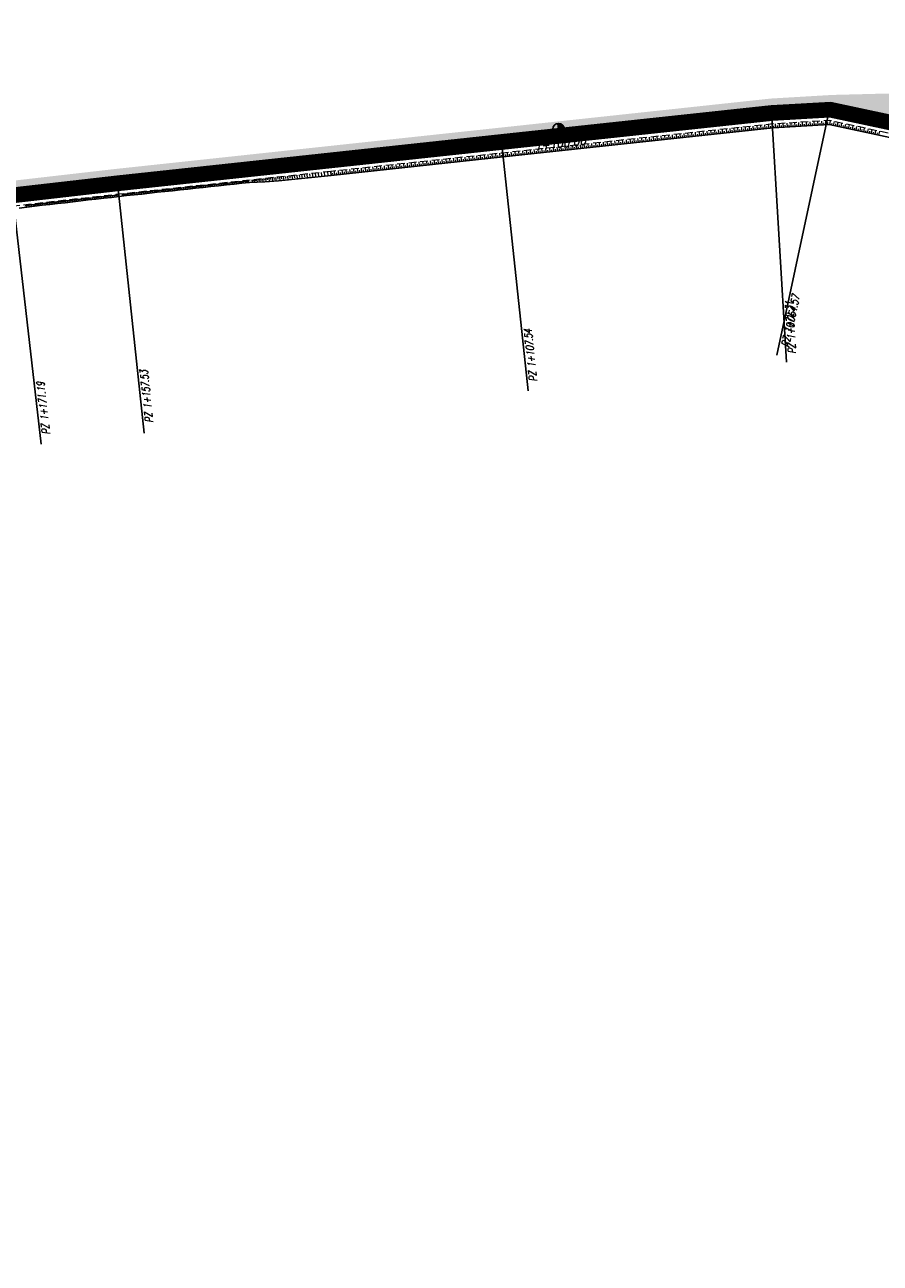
# Model space of a CAD drawing. Header units: metres. Extents: x 8431043 to 8456388, y 5766167 to 5771876.
# Tile 9 of 13: x 8433474 to 8433584, y 5770518 to 5770678. Entities that reach past the tile are written whole.
import ezdxf

# ---------------------------------------------------------------- set-up
doc = ezdxf.new("R2010")
doc.units = ezdxf.units.M
for name, pattern in [('4011', [6, 4, -2]), ('ACAD_ISO03W100', [30, 12, -18]), ('ACAD_ISO10W100', [18, 12, -3, 0, -3]), ('CIĄGŁA', [0])]:
    doc.linetypes.add(name, pattern=pattern)
for name, color, linetype, lineweight in [('brud', 255, 'CIĄGŁA', 30), ('kreskowanie skarp', 250, 'Continuous', 15), ('WYMIARY', 253, 'Continuous', 13), ('Zalacznik_3_Rowy DW837|Zalacznik_3_Rowy DW837|zdi pobocze', 250, '4011', 18), ('zdi_obrzeze chodnikowe 8x30', 6, 'Continuous', 30)]:
    doc.layers.add(name, color=color, linetype=linetype, lineweight=lineweight)
for name, color, linetype in [('C-DROGI-SYTUACJA', 7, 'Continuous'), ('C-DROGI-SYTUACJA-ETYKIETY', 1, 'Continuous'), ('DRO_Podzespół', 7, 'Continuous'), ('S-5_opis_hektometr', 20, 'Continuous'), ('S-5_opis_pkt_geometrycznych', 20, 'Continuous')]:
    doc.layers.add(name, color=color, linetype=linetype)
doc.layers.add('hatch zdi chodniki', color=7, linetype='Continuous', lineweight=0, true_color=0x8345ba)
doc.styles.add('! rom po 1.8mm', font='romans.shx', dxfattribs={"width": 0.75, "oblique": 15})
doc.styles.add('! romans poch 1.8 mm szer 1', font='romans.shx', dxfattribs={"oblique": 15, "height": 1.8})
doc.styles.add('ISOCP', font='geniso.shx')
doc.styles.add('własny_500', font='isocp.shx', dxfattribs={"width": 0.9, "height": 1.2})
doc.dimstyles.new('kopia własny 500', dxfattribs={"dimtxt": 1.2, "dimasz": 0.8, "dimexe": 0.1795, "dimexo": 0.0625, "dimgap": 0.09, "dimtad": 3, "dimdec": 1, "dimzin": 0, "dimdsep": 46, "dimtxsty": 'własny_500', "dimblk": 'ARCHTICK', "dimcen": 0.09, "dimaunit": 2, "dimadec": 4, "dimazin": 0, "dimtfac": 1, "dimtdec": 1, "dimtofl": 0, "dimtmove": 2, "dimatfit": 3, "dimldrblk": 'ARCHTICK', "dimfxl": 1, "dimtolj": 1, "dimtzin": 0, "dimarcsym": 0})

# ---------------------------------------------------------------- blocks, each defined once
blk = doc.blocks.new('_ARCHTICK')
at = {"color": 0, "linetype": 'ByBlock', "const_width": 0.15}
blk.add_lwpolyline([(-0.5, -0.5), (0.5, 0.5)], dxfattribs=at)
blk = doc.blocks.new('*D63')
at = {"layer": 'Defpoints', "color": 0, "transparency": 16777216}
for p in [(8434749.83, 5771876.32), (8434750.94, 5771875.58), (8432377.71, 5768319.94)]:
    blk.add_point(p, dxfattribs=at)
at = {"layer": 'WYMIARY', "color": 0, "lineweight": -2, "transparency": 16777216}
blk.add_line((8432378.82, 5768319.2), (8434750.94, 5771875.58), dxfattribs=at)
at = {"layer": 'WYMIARY', "color": 0, "lineweight": -2, "transparency": 16777216, "xscale": 0.75, "yscale": 0.75, "zscale": 0.75}
for p, rotation in [((8434750.94, 5771875.58), 56.29653123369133), ((8432378.82, 5768319.2), 236.2965312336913)]:
    blk.add_blockref('_ARCHTICK', p, dxfattribs=dict(at, rotation=rotation))
at = {"layer": 'WYMIARY', "color": 0, "transparency": 16777216, "insert": (8433564.29, 5770097.78), "char_height": 1.25, "attachment_point": 5, "rotation": 56.2965, "style": 'ISOCP'}
blk.add_mtext('\\A1;4274.9', dxfattribs=at)
blk = doc.blocks.new('*U65')
at = {"layer": 'C-DROGI-SYTUACJA', "color": 1, "linetype": 'ACAD_ISO10W100', "lineweight": 13, "ltscale": 0.3}
for p, q in [((8433570.15, 5770667.93), (8433535.13, 5770664.17)), ((8433577.87, 5770668.39), (8433570.15, 5770667.93)), ((8433592.62, 5770665.23), (8433577.87, 5770668.39)), ((8433535.13, 5770664.17), (8433485.42, 5770658.83)), ((8433485.42, 5770658.83), (8433471.84, 5770657.27))]:
    blk.add_line(p, q, dxfattribs=at)
at = {"layer": 'C-DROGI-SYTUACJA', "color": 253, "linetype": 'ACAD_ISO03W100', "lineweight": 13, "ltscale": 0.1}
for p, q in [((8433570.15, 5770667.93), (8433570.15, 5770667.93)), ((8433570.15, 5770667.93), (8433570.15, 5770667.93)), ((8433577.87, 5770668.39), (8433577.87, 5770668.39)), ((8433577.87, 5770668.39), (8433577.87, 5770668.39)), ((8433535.13, 5770664.17), (8433535.13, 5770664.17)), ((8433535.13, 5770664.17), (8433535.13, 5770664.17)), ((8433485.42, 5770658.83), (8433485.42, 5770658.83)), ((8433485.42, 5770658.83), (8433485.42, 5770658.83))]:
    blk.add_line(p, q, dxfattribs=at)
blk = doc.blocks.new('symbol hektometru sytuacja')
at = {"layer": 'S-5_opis_hektometr'}
blk.add_hatch(color=1, dxfattribs=at).paths.add_polyline_path([(0, 0.5, 0.414214), (-0.5, 0, 0.414214), (0, -0.5)])
at = {"layer": 'S-5_opis_hektometr', "color": 1}
blk.add_lwpolyline([(0, -0.5), (0, 0.5)], dxfattribs=at)
blk.add_circle((0, 0), 0.5, dxfattribs=at)
blk = doc.blocks.new('*U66')
at = {"layer": 'S-5_opis_hektometr', "color": 1, "linetype": 'Continuous', "lineweight": -3, "xscale": 1.5, "yscale": 1.5, "zscale": 1.5, "rotation": 186.1391673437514}
blk.add_blockref('symbol hektometru sytuacja', (8433542.62, 5770664.97), dxfattribs=at)
at = {"layer": 'S-5_opis_hektometr', "color": 7, "linetype": 'Continuous', "lineweight": -3, "insert": (8433542.77, 5770663.6), "char_height": 1, "attachment_point": 2, "rotation": 6.1392, "style": '! romans poch 1.8 mm szer 1'}
blk.add_mtext('1+100.00', dxfattribs=at)
blk = doc.blocks.new('seee')
at = {"layer": 'S-5_opis_pkt_geometrycznych', "color": 20, "linetype": 'Continuous', "lineweight": -3}
for p, q in [((8433572.11, 5770634.78), (8433570.15, 5770667.93)), ((8433570.88, 5770635.7), (8433577.87, 5770668.39)), ((8433538.69, 5770631.07), (8433535.13, 5770664.17)), ((8433488.99, 5770625.62), (8433485.42, 5770658.83)), ((8433475.64, 5770624.17), (8433471.84, 5770657.27))]:
    blk.add_line(p, q, dxfattribs=at)
at = {"layer": 'C-DROGI-SYTUACJA', "color": 7, "linetype": 'Continuous', "lineweight": -3}
blk.add_blockref('*U65', (0, 0), dxfattribs=at)
at = {"layer": 'C-DROGI-SYTUACJA-ETYKIETY', "color": 4, "linetype": 'Continuous', "lineweight": 35}
blk.add_blockref('*U66', (0, 0), dxfattribs=at)
at = {"layer": 'S-5_opis_pkt_geometrycznych', "color": 20, "linetype": 'Continuous', "lineweight": -3, "char_height": 1, "attachment_point": 3, "style": '! rom po 1.8mm'}
for s, insert, rotation in [('{\\C256;PZ 1+064.57}', (8433572.88, 5770643.57), 77.9196), ('{\\C256;PZ 1+072.31}', (8433571.96, 5770642.68), 93.3834), ('{\\C256;PZ 1+107.54}', (8433538.14, 5770639.03), 96.1392), ('{\\C256;PZ 1+157.53}', (8433488.43, 5770633.69), 96.1314), ('{\\C256;PZ 1+171.19}', (8433475.04, 5770632.16), 96.5436)]:
    blk.add_mtext(s, dxfattribs=dict(at, insert=insert, rotation=rotation))

msp = doc.modelspace()

# ---------------------------------------------------------------- hatches: boundary and pattern name
at = {"layer": 'hatch zdi chodniki', "lineweight": 13, "transparency": 33554687}
h = msp.add_hatch(dxfattribs=at)
h.set_pattern_fill('DOTS', color=3, scale=0.13, style=0)
h.paths.add_polyline_path([(8434399.78, 5770199.5), (8434397.54, 5770199.45), (8434404.65, 5770196.08), (8434410.2, 5770192.8), (8434410.68, 5770193.67), (8434405.12, 5770196.96)])
h.paths.add_polyline_path([(8434361, 5770214.91), (8434358.79, 5770214.58), (8434372.97, 5770209.94), (8434379.65, 5770207.38), (8434392.53, 5770201.83), (8434391.1, 5770203.54), (8434380.03, 5770208.31), (8434373.3, 5770210.88)])
h.paths.add_polyline_path([(8434291.48, 5770237.59), (8434289.27, 5770237.22), (8434294.22, 5770235.71), (8434304.06, 5770232.5), (8434352.97, 5770216.48), (8434351.39, 5770218.06), (8434304.37, 5770233.45), (8434294.52, 5770236.66)])
h.paths.add_polyline_path([(8434266.02, 5770244.73), (8434265.64, 5770244.68), (8434266.01, 5770244.55)])
h.paths.add_polyline_path([(8434267.85, 5770245.01), (8434266.02, 5770244.73), (8434266.01, 5770244.55), (8434270.42, 5770243.13), (8434280.9, 5770239.78), (8434284.09, 5770238.8), (8434282.47, 5770240.34), (8434281.2, 5770240.73), (8434270.73, 5770244.08)])
h.paths.add_polyline_path([(8434149.08, 5770283.34), (8434146.91, 5770283.09), (8434157.39, 5770279.14), (8434183.65, 5770271.15), (8434226.18, 5770257.47), (8434259.24, 5770246.75), (8434257.64, 5770248.32), (8434226.48, 5770258.42), (8434183.95, 5770272.11), (8434157.71, 5770280.09)])
h.paths.add_polyline_path([(8434094.66, 5770300.27), (8434093.12, 5770301.89), (8434084.6, 5770304.97), (8434081.22, 5770305.98), (8434077.41, 5770307.55), (8434076.94, 5770306.66), (8434080.89, 5770305.04), (8434084.29, 5770304.02)])
h.paths.add_polyline_path([(8434101.58, 5770298.83), (8434099.36, 5770298.57), (8434102.58, 5770297.4), (8434143.62, 5770284.32), (8434142.03, 5770285.88), (8434102.9, 5770298.35)])
h.paths.add_polyline_path([(8434011.44, 5770340.53), (8434009.25, 5770340.65), (8434010.91, 5770339.68), (8434013.39, 5770338.37), (8434047.86, 5770319.65), (8434066.48, 5770310.95), (8434076.94, 5770306.66), (8434077.41, 5770307.55), (8434066.88, 5770311.87), (8434048.31, 5770320.54), (8434013.86, 5770339.25)])
h.paths.add_polyline_path([(8433944.32, 5770376.59), (8433943.2, 5770376.62), (8433960.09, 5770367.69), (8433982.78, 5770355.08), (8434001.01, 5770345.46), (8434003.2, 5770344.18), (8434001.72, 5770345.65), (8433983.02, 5770355.52), (8433960.33, 5770368.13)])
h.paths.add_polyline_path([(8433914.68, 5770392.39), (8433913.21, 5770393.85), (8433905.53, 5770398.42), (8433905.33, 5770397.96)])
h.paths.add_polyline_path([(8433921.02, 5770389.2), (8433919.05, 5770389.79), (8433925.15, 5770386.16), (8433938.99, 5770378.84), (8433938.34, 5770379.75), (8433925.39, 5770386.6)])
h.paths.add_polyline_path([(8433893.01, 5770405.51), (8433891.89, 5770405.57), (8433905.23, 5770398.02), (8433905.33, 5770397.96), (8433905.53, 5770398.42), (8433905.48, 5770398.45)])
h.paths.add_polyline_path([(8433748.79, 5770512.12), (8433746.76, 5770513.05), (8433749.96, 5770509.07), (8433750.8, 5770508.22), (8433762.89, 5770493.32), (8433772.31, 5770482.02), (8433776.22, 5770478.9), (8433763.66, 5770493.96), (8433751.55, 5770508.89), (8433750.71, 5770509.74)])
h.paths.add_polyline_path([(8433727.51, 5770538.5), (8433725.47, 5770539.43), (8433743.03, 5770517.67), (8433742.56, 5770519.85)])
h.paths.add_polyline_path([(8433804.67, 5770453.72), (8433807.36, 5770451.33), (8433816.9, 5770444.97), (8433867.59, 5770417.65), (8433884.72, 5770409.27), (8433884.04, 5770410.16), (8433867.82, 5770418.09), (8433817.16, 5770445.4)])
h.paths.add_polyline_path([(8433643.11, 5770640.98), (8433643.7, 5770641.84), (8433641.4, 5770644.56), (8433638.24, 5770647.86), (8433633.92, 5770651.89), (8433628.93, 5770655.99), (8433625.45, 5770658.54), (8433620.64, 5770661.61), (8433615.52, 5770664.21), (8433611.16, 5770665.93), (8433605.98, 5770667.46), (8433600.42, 5770668.54), (8433595.22, 5770669.19), (8433591.69, 5770669.45), (8433588.3, 5770669.58), (8433585.73, 5770669.59), (8433584.66, 5770669.57), (8433578.02, 5770669.4), (8433570.07, 5770668.93), (8433535.02, 5770665.16), (8433485.31, 5770659.82), (8433471.71, 5770658.26), (8433462.94, 5770656.9), (8433452.67, 5770654.68), (8433445.44, 5770652.68), (8433437.08, 5770649.89), (8433430.89, 5770647.48), (8433422.58, 5770643.75), (8433415.28, 5770639.99), (8433407.52, 5770635.43), (8433399.86, 5770630.32), (8433394.21, 5770626.11), (8433389.06, 5770621.91), (8433384.92, 5770618.26), (8433379.84, 5770613.41), (8433375.1, 5770608.47), (8433369.83, 5770602.43), (8433366.47, 5770598.28), (8433360.39, 5770590.39), (8433330.15, 5770550.58), (8433325.4, 5770544.43), (8433322.62, 5770541.08), (8433319.22, 5770537.42), (8433315.34, 5770533.91), (8433311.49, 5770531.11), (8433308.5, 5770529.35), (8433305.18, 5770527.75), (8433300.92, 5770526.19), (8433296.07, 5770525.01), (8433292.33, 5770524.5), (8433289.92, 5770524.35), (8433287.56, 5770524.33), (8433283.49, 5770524.61), (8433278.75, 5770525.44), (8433274.38, 5770526.72), (8433271.03, 5770528.06), (8433267.26, 5770529.98), (8433263.73, 5770532.25), (8433259.5, 5770535.71), (8433256.42, 5770538.88), (8433255.37, 5770540.22), (8433254.83, 5770539.29), (8433255.67, 5770538.22), (8433258.82, 5770534.97), (8433263.14, 5770531.44), (8433266.76, 5770529.11), (8433270.62, 5770527.15), (8433274.05, 5770525.77), (8433278.52, 5770524.46), (8433283.37, 5770523.62), (8433287.53, 5770523.33), (8433289.96, 5770523.35), (8433292.43, 5770523.5), (8433296.26, 5770524.03), (8433301.21, 5770525.23), (8433305.57, 5770526.83), (8433308.97, 5770528.47), (8433312.04, 5770530.27), (8433315.97, 5770533.13), (8433319.92, 5770536.71), (8433323.37, 5770540.42), (8433326.18, 5770543.8), (8433330.94, 5770549.97), (8433361.18, 5770589.78), (8433367.25, 5770597.66), (8433370.6, 5770601.79), (8433375.84, 5770607.79), (8433380.55, 5770612.7), (8433385.6, 5770617.52), (8433389.71, 5770621.15), (8433394.83, 5770625.32), (8433400.44, 5770629.5), (8433408.05, 5770634.58), (8433415.76, 5770639.11), (8433423.01, 5770642.85), (8433431.28, 5770646.56), (8433437.42, 5770648.95), (8433445.73, 5770651.72), (8433452.91, 5770653.71), (8433463.12, 5770655.92), (8433471.84, 5770657.27), (8433485.42, 5770658.83), (8433535.13, 5770664.17), (8433570.15, 5770667.93), (8433577.87, 5770668.39), (8433592.62, 5770665.23), (8433598.34, 5770664.54), (8433606.41, 5770662.75), (8433611.11, 5770661.08), (8433616.22, 5770658.71), (8433620.65, 5770656.17), (8433628.14, 5770651.18), (8433630.68, 5770649.39), (8433643.11, 5770640.99)])
at = {"layer": 'hatch zdi chodniki', "lineweight": 5}
h = msp.add_hatch(dxfattribs=at)
h.set_pattern_fill('ANSI31', color=256, scale=0.05, angle=45, style=0)
h.paths.add_polyline_path([(8433642.06, 5770639.44), (8433643.11, 5770640.99), (8433630.68, 5770649.39), (8433628.14, 5770651.18), (8433620.65, 5770656.17), (8433616.22, 5770658.71), (8433611.11, 5770661.08), (8433606.41, 5770662.75), (8433598.34, 5770664.54), (8433592.62, 5770665.23), (8433577.87, 5770668.39), (8433570.15, 5770667.93), (8433535.13, 5770664.17), (8433525.4, 5770663.12), (8433525.63, 5770661.34), (8433535.32, 5770662.38), (8433570.3, 5770666.14), (8433577.74, 5770666.58), (8433592.32, 5770663.46), (8433598.03, 5770662.76), (8433605.91, 5770661.02), (8433610.43, 5770659.41), (8433615.39, 5770657.1), (8433619.7, 5770654.64), (8433627.12, 5770649.69), (8433629.67, 5770647.9), (8433641.89, 5770639.64)])
h = msp.add_hatch(dxfattribs=at)
h.set_pattern_fill('ANSI31', color=256, scale=0.05, angle=45, style=0)
h.paths.add_polyline_path([(8433463.45, 5770654.15), (8433472.08, 5770655.48), (8433485.62, 5770657.04), (8433525.63, 5770661.34), (8433525.4, 5770663.12), (8433485.42, 5770658.83), (8433471.84, 5770657.27), (8433463.12, 5770655.92), (8433452.91, 5770653.71), (8433445.73, 5770651.72), (8433437.42, 5770648.95), (8433431.28, 5770646.56), (8433423.01, 5770642.85), (8433415.76, 5770639.11), (8433408.05, 5770634.58), (8433400.44, 5770629.5), (8433394.83, 5770625.32), (8433394.44, 5770625.01), (8433395.77, 5770623.77), (8433395.93, 5770623.9), (8433401.47, 5770628.03), (8433409.01, 5770633.06), (8433416.63, 5770637.54), (8433423.8, 5770641.23), (8433431.97, 5770644.9), (8433438.03, 5770647.26), (8433446.26, 5770650), (8433453.34, 5770651.96)])

# ---------------------------------------------------------------- linework, layer by layer
at = {"layer": 'DRO_Podzespół'}
for points in [[(8433641.27, 5770638.28), (8433639.43, 5770639.83), (8433626.56, 5770648.87), (8433619.17, 5770653.79), (8433614.93, 5770656.22), (8433610.05, 5770658.48), (8433605.64, 5770660.05), (8433597.86, 5770661.77), (8433592.16, 5770662.47), (8433577.66, 5770665.57), (8433570.39, 5770665.14), (8433535.43, 5770661.38), (8433513.18, 5770658.99)], [(8433513.18, 5770658.99), (8433506.36, 5770658.26), (8433504.6, 5770658.17), (8433503.6, 5770658.12), (8433502.6, 5770658.06), (8433501.61, 5770657.96), (8433500.61, 5770657.85), (8433499.62, 5770657.75), (8433498.62, 5770657.64), (8433497.63, 5770657.53), (8433496.63, 5770657.43), (8433495.64, 5770657.32), (8433494.65, 5770657.21), (8433493.65, 5770657.11), (8433492.66, 5770657), (8433491.66, 5770656.89), (8433490.67, 5770656.79), (8433489.67, 5770656.68), (8433488.68, 5770656.57), (8433487.69, 5770656.47), (8433486.69, 5770656.36), (8433486.03, 5770656.29), (8433485.71, 5770656.25), (8433485.7, 5770656.25), (8433485.7, 5770656.25), (8433485.69, 5770656.25), (8433484.73, 5770656.14), (8433483.74, 5770656.03), (8433482.74, 5770655.91), (8433481.75, 5770655.8), (8433480.76, 5770655.68), (8433479.76, 5770655.57), (8433478.77, 5770655.45), (8433477.78, 5770655.34), (8433476.78, 5770655.22), (8433475.79, 5770655.11), (8433474.8, 5770654.99), (8433473.8, 5770654.88), (8433472.81, 5770654.76)]]:
    msp.add_lwpolyline(points, dxfattribs=at)
at = {"layer": 'kreskowanie skarp'}
for p, q in [((8433571.24, 5770665.19), (8433571.21, 5770665.69)), ((8433571.74, 5770665.22), (8433571.71, 5770665.72)), ((8433572.24, 5770665.25), (8433572.21, 5770665.75)), ((8433572.74, 5770665.28), (8433572.71, 5770665.78)), ((8433573.24, 5770665.31), (8433573.21, 5770665.81)), ((8433573.73, 5770665.34), (8433573.71, 5770665.84)), ((8433574.23, 5770665.37), (8433574.2, 5770665.87)), ((8433574.73, 5770665.4), (8433574.7, 5770665.9)), ((8433575.23, 5770665.43), (8433575.2, 5770665.93)), ((8433575.48, 5770665.44), (8433575.47, 5770665.69)), ((8433575.73, 5770665.46), (8433575.7, 5770665.96)), ((8433575.98, 5770665.47), (8433575.97, 5770665.72)), ((8433576.23, 5770665.49), (8433576.2, 5770665.99)), ((8433576.48, 5770665.5), (8433576.47, 5770665.75)), ((8433576.73, 5770665.52), (8433576.7, 5770666.02)), ((8433576.98, 5770665.53), (8433576.96, 5770665.78)), ((8433577.23, 5770665.55), (8433577.2, 5770666.05)), ((8433577.48, 5770665.56), (8433577.46, 5770665.81)), ((8433577.73, 5770665.56), (8433577.83, 5770666.05)), ((8433577.97, 5770665.51), (8433578.02, 5770665.75)), ((8433578.22, 5770665.45), (8433578.32, 5770665.94)), ((8433578.7, 5770665.35), (8433578.81, 5770665.84)), ((8433579.19, 5770665.24), (8433579.3, 5770665.73)), ((8433555.94, 5770663.59), (8433555.88, 5770664.09)), ((8433556.44, 5770663.64), (8433556.38, 5770664.14)), ((8433556.93, 5770663.7), (8433556.88, 5770664.19)), ((8433557.43, 5770663.75), (8433557.38, 5770664.25)), ((8433557.93, 5770663.8), (8433557.87, 5770664.3)), ((8433558.18, 5770663.83), (8433558.15, 5770664.08)), ((8433558.42, 5770663.86), (8433558.37, 5770664.35)), ((8433558.67, 5770663.88), (8433558.65, 5770664.13)), ((8433558.92, 5770663.91), (8433558.87, 5770664.41)), ((8433559.17, 5770663.94), (8433559.14, 5770664.18)), ((8433559.42, 5770663.96), (8433559.36, 5770664.46)), ((8433559.67, 5770663.99), (8433559.64, 5770664.24)), ((8433559.92, 5770664.02), (8433559.86, 5770664.51)), ((8433560.16, 5770664.04), (8433560.14, 5770664.29)), ((8433560.41, 5770664.07), (8433560.36, 5770664.57)), ((8433560.66, 5770664.1), (8433560.63, 5770664.34)), ((8433560.91, 5770664.12), (8433560.86, 5770664.62)), ((8433561.16, 5770664.15), (8433561.13, 5770664.4)), ((8433561.41, 5770664.18), (8433561.35, 5770664.67)), ((8433561.66, 5770664.2), (8433561.63, 5770664.45)), ((8433561.9, 5770664.23), (8433561.85, 5770664.73)), ((8433562.15, 5770664.26), (8433562.13, 5770664.51)), ((8433562.4, 5770664.28), (8433562.35, 5770664.78)), ((8433562.65, 5770664.31), (8433562.62, 5770664.56)), ((8433562.9, 5770664.34), (8433562.84, 5770664.83)), ((8433563.15, 5770664.36), (8433563.12, 5770664.61)), ((8433563.4, 5770664.39), (8433563.34, 5770664.89)), ((8433563.64, 5770664.42), (8433563.62, 5770664.67)), ((8433563.89, 5770664.44), (8433563.84, 5770664.94)), ((8433564.14, 5770664.47), (8433564.11, 5770664.72)), ((8433564.39, 5770664.5), (8433564.34, 5770664.99)), ((8433564.64, 5770664.52), (8433564.61, 5770664.77)), ((8433564.89, 5770664.55), (8433564.83, 5770665.05)), ((8433565.14, 5770664.58), (8433565.11, 5770664.83)), ((8433565.38, 5770664.6), (8433565.33, 5770665.1)), ((8433565.63, 5770664.63), (8433565.61, 5770664.88)), ((8433565.88, 5770664.66), (8433565.83, 5770665.15)), ((8433566.13, 5770664.68), (8433566.1, 5770664.93)), ((8433566.38, 5770664.71), (8433566.32, 5770665.21)), ((8433566.63, 5770664.74), (8433566.6, 5770664.99)), ((8433566.88, 5770664.76), (8433566.82, 5770665.26)), ((8433567.12, 5770664.79), (8433567.1, 5770665.04)), ((8433567.37, 5770664.82), (8433567.32, 5770665.32)), ((8433567.62, 5770664.84), (8433567.59, 5770665.09)), ((8433567.87, 5770664.87), (8433567.82, 5770665.37)), ((8433568.12, 5770664.9), (8433568.09, 5770665.15)), ((8433568.37, 5770664.92), (8433568.31, 5770665.42)), ((8433568.62, 5770664.95), (8433568.59, 5770665.2)), ((8433568.86, 5770664.98), (8433568.81, 5770665.48)), ((8433569.11, 5770665.01), (8433569.09, 5770665.25)), ((8433569.36, 5770665.03), (8433569.31, 5770665.53)), ((8433569.61, 5770665.06), (8433569.58, 5770665.31)), ((8433569.86, 5770665.09), (8433569.8, 5770665.58)), ((8433570.11, 5770665.11), (8433570.08, 5770665.36)), ((8433570.3, 5770665.64), (8433570.3, 5770665.64)), ((8433570.49, 5770665.15), (8433570.48, 5770665.4)), ((8433570.74, 5770665.16), (8433570.71, 5770665.66)), ((8433570.99, 5770665.18), (8433570.97, 5770665.43)), ((8433571.49, 5770665.21), (8433571.47, 5770665.46)), ((8433571.99, 5770665.24), (8433571.97, 5770665.49)), ((8433572.49, 5770665.27), (8433572.47, 5770665.52)), ((8433572.99, 5770665.3), (8433572.97, 5770665.55)), ((8433573.49, 5770665.33), (8433573.47, 5770665.57)), ((8433573.98, 5770665.35), (8433573.97, 5770665.6)), ((8433574.48, 5770665.38), (8433574.47, 5770665.63)), ((8433574.98, 5770665.41), (8433574.97, 5770665.66)), ((8433578.46, 5770665.4), (8433578.51, 5770665.65)), ((8433578.95, 5770665.3), (8433579, 5770665.54)), ((8433579.44, 5770665.19), (8433579.49, 5770665.44)), ((8433579.68, 5770665.14), (8433579.79, 5770665.63)), ((8433579.93, 5770665.09), (8433579.98, 5770665.33)), ((8433580.17, 5770665.03), (8433580.28, 5770665.52)), ((8433580.42, 5770664.98), (8433580.47, 5770665.23)), ((8433580.66, 5770664.93), (8433580.76, 5770665.42)), ((8433580.9, 5770664.88), (8433580.96, 5770665.12)), ((8433581.15, 5770664.83), (8433581.25, 5770665.31)), ((8433581.39, 5770664.77), (8433581.45, 5770665.02)), ((8433581.64, 5770664.72), (8433581.74, 5770665.21)), ((8433581.88, 5770664.67), (8433581.93, 5770664.91)), ((8433582.13, 5770664.62), (8433582.23, 5770665.1)), ((8433582.37, 5770664.56), (8433582.42, 5770664.81)), ((8433582.62, 5770664.51), (8433582.72, 5770665)), ((8433582.86, 5770664.46), (8433582.91, 5770664.7)), ((8433583.1, 5770664.41), (8433583.21, 5770664.9)), ((8433583.35, 5770664.35), (8433583.4, 5770664.6)), ((8433583.59, 5770664.3), (8433583.7, 5770664.79)), ((8433583.84, 5770664.25), (8433583.89, 5770664.49)), ((8433584.08, 5770664.2), (8433584.19, 5770664.69)), ((8433541.02, 5770661.98), (8433540.97, 5770662.48)), ((8433541.52, 5770662.04), (8433541.47, 5770662.53)), ((8433542.02, 5770662.09), (8433541.97, 5770662.59)), ((8433542.52, 5770662.14), (8433542.46, 5770662.64)), ((8433543.01, 5770662.2), (8433542.96, 5770662.69)), ((8433543.26, 5770662.22), (8433543.23, 5770662.47)), ((8433543.51, 5770662.25), (8433543.46, 5770662.75)), ((8433543.76, 5770662.28), (8433543.73, 5770662.53)), ((8433544.01, 5770662.3), (8433543.95, 5770662.8)), ((8433544.26, 5770662.33), (8433544.23, 5770662.58)), ((8433544.5, 5770662.36), (8433544.45, 5770662.86)), ((8433544.75, 5770662.38), (8433544.73, 5770662.63)), ((8433545, 5770662.41), (8433544.95, 5770662.91)), ((8433545.25, 5770662.44), (8433545.22, 5770662.69)), ((8433545.5, 5770662.47), (8433545.44, 5770662.96)), ((8433545.75, 5770662.49), (8433545.72, 5770662.74)), ((8433546, 5770662.52), (8433545.94, 5770663.02)), ((8433546.24, 5770662.55), (8433546.22, 5770662.79)), ((8433546.49, 5770662.57), (8433546.44, 5770663.07)), ((8433546.74, 5770662.6), (8433546.71, 5770662.85)), ((8433546.99, 5770662.63), (8433546.94, 5770663.12)), ((8433547.24, 5770662.65), (8433547.21, 5770662.9)), ((8433547.49, 5770662.68), (8433547.43, 5770663.18)), ((8433547.74, 5770662.71), (8433547.71, 5770662.95)), ((8433547.98, 5770662.73), (8433547.93, 5770663.23)), ((8433548.23, 5770662.76), (8433548.21, 5770663.01)), ((8433548.48, 5770662.79), (8433548.43, 5770663.28)), ((8433548.73, 5770662.81), (8433548.7, 5770663.06)), ((8433548.98, 5770662.84), (8433548.92, 5770663.34)), ((8433549.23, 5770662.87), (8433549.2, 5770663.11)), ((8433549.48, 5770662.89), (8433549.42, 5770663.39)), ((8433549.72, 5770662.92), (8433549.7, 5770663.17)), ((8433549.97, 5770662.95), (8433549.92, 5770663.44)), ((8433550.22, 5770662.97), (8433550.19, 5770663.22)), ((8433550.47, 5770663), (8433550.42, 5770663.5)), ((8433550.72, 5770663.03), (8433550.69, 5770663.28)), ((8433550.97, 5770663.05), (8433550.91, 5770663.55)), ((8433551.22, 5770663.08), (8433551.19, 5770663.33)), ((8433551.46, 5770663.11), (8433551.41, 5770663.6)), ((8433551.71, 5770663.13), (8433551.69, 5770663.38)), ((8433551.96, 5770663.16), (8433551.91, 5770663.66)), ((8433552.21, 5770663.19), (8433552.18, 5770663.44)), ((8433552.46, 5770663.21), (8433552.4, 5770663.71)), ((8433552.71, 5770663.24), (8433552.68, 5770663.49)), ((8433552.96, 5770663.27), (8433552.9, 5770663.76)), ((8433553.2, 5770663.29), (8433553.18, 5770663.54)), ((8433553.45, 5770663.32), (8433553.4, 5770663.82)), ((8433553.7, 5770663.35), (8433553.67, 5770663.6)), ((8433553.95, 5770663.37), (8433553.9, 5770663.87)), ((8433554.2, 5770663.4), (8433554.17, 5770663.65)), ((8433554.45, 5770663.43), (8433554.39, 5770663.92)), ((8433554.7, 5770663.45), (8433554.67, 5770663.7)), ((8433554.94, 5770663.48), (8433554.89, 5770663.98)), ((8433555.19, 5770663.51), (8433555.17, 5770663.76)), ((8433555.44, 5770663.53), (8433555.39, 5770664.03)), ((8433555.69, 5770663.56), (8433555.66, 5770663.81)), ((8433556.19, 5770663.61), (8433556.16, 5770663.86)), ((8433556.68, 5770663.67), (8433556.66, 5770663.92)), ((8433557.18, 5770663.72), (8433557.15, 5770663.97)), ((8433557.68, 5770663.78), (8433557.65, 5770664.02)), ((8433526.11, 5770660.38), (8433526.06, 5770660.88)), ((8433526.61, 5770660.43), (8433526.55, 5770660.93)), ((8433527.1, 5770660.49), (8433527.05, 5770660.98)), ((8433527.6, 5770660.54), (8433527.55, 5770661.04)), ((8433528.1, 5770660.59), (8433528.05, 5770661.09)), ((8433528.35, 5770660.62), (8433528.32, 5770660.87)), ((8433528.6, 5770660.65), (8433528.54, 5770661.15)), ((8433528.84, 5770660.67), (8433528.82, 5770660.92)), ((8433529.09, 5770660.7), (8433529.04, 5770661.2)), ((8433529.34, 5770660.73), (8433529.31, 5770660.98)), ((8433529.59, 5770660.75), (8433529.54, 5770661.25)), ((8433529.84, 5770660.78), (8433529.81, 5770661.03)), ((8433530.09, 5770660.81), (8433530.03, 5770661.31)), ((8433530.34, 5770660.83), (8433530.31, 5770661.08)), ((8433530.58, 5770660.86), (8433530.53, 5770661.36)), ((8433530.83, 5770660.89), (8433530.81, 5770661.14)), ((8433531.08, 5770660.92), (8433531.03, 5770661.41)), ((8433531.33, 5770660.94), (8433531.3, 5770661.19)), ((8433531.58, 5770660.97), (8433531.53, 5770661.47)), ((8433531.83, 5770661), (8433531.8, 5770661.24)), ((8433532.08, 5770661.02), (8433532.02, 5770661.52)), ((8433532.32, 5770661.05), (8433532.3, 5770661.3)), ((8433532.57, 5770661.08), (8433532.52, 5770661.57)), ((8433532.82, 5770661.1), (8433532.79, 5770661.35)), ((8433533.07, 5770661.13), (8433533.02, 5770661.63)), ((8433533.32, 5770661.16), (8433533.29, 5770661.4)), ((8433533.57, 5770661.18), (8433533.51, 5770661.68)), ((8433533.82, 5770661.21), (8433533.79, 5770661.46)), ((8433534.06, 5770661.24), (8433534.01, 5770661.73)), ((8433534.31, 5770661.26), (8433534.29, 5770661.51)), ((8433534.56, 5770661.29), (8433534.51, 5770661.79)), ((8433534.81, 5770661.32), (8433534.78, 5770661.56)), ((8433535.06, 5770661.34), (8433535.01, 5770661.84)), ((8433535.31, 5770661.37), (8433535.28, 5770661.62)), ((8433535.56, 5770661.4), (8433535.5, 5770661.89)), ((8433535.8, 5770661.42), (8433535.78, 5770661.67)), ((8433536.05, 5770661.45), (8433536, 5770661.95)), ((8433536.3, 5770661.48), (8433536.27, 5770661.72)), ((8433536.55, 5770661.5), (8433536.5, 5770662)), ((8433536.8, 5770661.53), (8433536.77, 5770661.78)), ((8433537.05, 5770661.56), (8433536.99, 5770662.05)), ((8433537.3, 5770661.58), (8433537.27, 5770661.83)), ((8433537.54, 5770661.61), (8433537.49, 5770662.11)), ((8433537.79, 5770661.64), (8433537.77, 5770661.88)), ((8433538.04, 5770661.66), (8433537.99, 5770662.16)), ((8433538.29, 5770661.69), (8433538.26, 5770661.94)), ((8433538.54, 5770661.72), (8433538.49, 5770662.21)), ((8433538.79, 5770661.74), (8433538.76, 5770661.99)), ((8433539.04, 5770661.77), (8433538.98, 5770662.27)), ((8433539.28, 5770661.8), (8433539.26, 5770662.05)), ((8433539.53, 5770661.82), (8433539.48, 5770662.32)), ((8433539.78, 5770661.85), (8433539.75, 5770662.1)), ((8433540.03, 5770661.88), (8433539.98, 5770662.37)), ((8433540.28, 5770661.9), (8433540.25, 5770662.15)), ((8433540.53, 5770661.93), (8433540.47, 5770662.43)), ((8433540.78, 5770661.96), (8433540.75, 5770662.21)), ((8433541.27, 5770662.01), (8433541.25, 5770662.26)), ((8433541.77, 5770662.06), (8433541.74, 5770662.31)), ((8433542.27, 5770662.12), (8433542.24, 5770662.37)), ((8433542.76, 5770662.17), (8433542.74, 5770662.42)), ((8433511.11, 5770659.27), (8433511.16, 5770658.89)), ((8433511.5, 5770659.31), (8433511.55, 5770658.82)), ((8433511.89, 5770659.36), (8433511.93, 5770658.95)), ((8433512.29, 5770659.4), (8433512.34, 5770658.9)), ((8433512.71, 5770659.44), (8433512.75, 5770659.02)), ((8433513.13, 5770659.49), (8433513.18, 5770658.99)), ((8433513.18, 5770658.99), (8433513.13, 5770659.49)), ((8433513.43, 5770659.02), (8433513.41, 5770659.27)), ((8433513.68, 5770659.05), (8433513.63, 5770659.54)), ((8433513.93, 5770659.07), (8433513.9, 5770659.32)), ((8433514.18, 5770659.1), (8433514.13, 5770659.6)), ((8433514.43, 5770659.13), (8433514.4, 5770659.37)), ((8433514.68, 5770659.15), (8433514.62, 5770659.65)), ((8433514.92, 5770659.18), (8433514.9, 5770659.43)), ((8433515.17, 5770659.21), (8433515.12, 5770659.7)), ((8433515.42, 5770659.23), (8433515.39, 5770659.48)), ((8433515.67, 5770659.26), (8433515.62, 5770659.76)), ((8433515.92, 5770659.29), (8433515.89, 5770659.53)), ((8433516.17, 5770659.31), (8433516.11, 5770659.81)), ((8433516.42, 5770659.34), (8433516.39, 5770659.59)), ((8433516.66, 5770659.37), (8433516.61, 5770659.86)), ((8433516.91, 5770659.39), (8433516.89, 5770659.64)), ((8433517.16, 5770659.42), (8433517.11, 5770659.92)), ((8433517.41, 5770659.45), (8433517.38, 5770659.7)), ((8433517.66, 5770659.47), (8433517.61, 5770659.97)), ((8433517.91, 5770659.5), (8433517.88, 5770659.75)), ((8433518.16, 5770659.53), (8433518.1, 5770660.02)), ((8433518.4, 5770659.55), (8433518.38, 5770659.8)), ((8433518.65, 5770659.58), (8433518.6, 5770660.08)), ((8433518.9, 5770659.61), (8433518.87, 5770659.86)), ((8433519.15, 5770659.63), (8433519.1, 5770660.13)), ((8433519.4, 5770659.66), (8433519.37, 5770659.91)), ((8433519.65, 5770659.69), (8433519.59, 5770660.18)), ((8433519.9, 5770659.71), (8433519.87, 5770659.96)), ((8433520.14, 5770659.74), (8433520.09, 5770660.24)), ((8433520.39, 5770659.77), (8433520.37, 5770660.02)), ((8433520.64, 5770659.79), (8433520.59, 5770660.29)), ((8433520.89, 5770659.82), (8433520.86, 5770660.07)), ((8433521.14, 5770659.85), (8433521.09, 5770660.34)), ((8433521.39, 5770659.87), (8433521.36, 5770660.12)), ((8433521.64, 5770659.9), (8433521.58, 5770660.4)), ((8433521.88, 5770659.93), (8433521.86, 5770660.18)), ((8433522.13, 5770659.95), (8433522.08, 5770660.45)), ((8433522.38, 5770659.98), (8433522.35, 5770660.23)), ((8433522.63, 5770660.01), (8433522.58, 5770660.5)), ((8433522.88, 5770660.03), (8433522.85, 5770660.28)), ((8433523.13, 5770660.06), (8433523.07, 5770660.56)), ((8433523.38, 5770660.09), (8433523.35, 5770660.34)), ((8433523.62, 5770660.11), (8433523.57, 5770660.61)), ((8433523.87, 5770660.14), (8433523.85, 5770660.39)), ((8433524.12, 5770660.17), (8433524.07, 5770660.66)), ((8433524.37, 5770660.19), (8433524.34, 5770660.44)), ((8433524.62, 5770660.22), (8433524.57, 5770660.72)), ((8433524.87, 5770660.25), (8433524.84, 5770660.5)), ((8433525.12, 5770660.27), (8433525.06, 5770660.77)), ((8433525.36, 5770660.3), (8433525.34, 5770660.55)), ((8433525.61, 5770660.33), (8433525.56, 5770660.82)), ((8433525.86, 5770660.35), (8433525.83, 5770660.6)), ((8433526.36, 5770660.41), (8433526.33, 5770660.66)), ((8433526.86, 5770660.46), (8433526.83, 5770660.71)), ((8433527.35, 5770660.51), (8433527.33, 5770660.76)), ((8433527.85, 5770660.57), (8433527.82, 5770660.82)), ((8433496.17, 5770657.67), (8433496.19, 5770657.52)), ((8433496.31, 5770657.68), (8433496.35, 5770657.4)), ((8433496.46, 5770657.7), (8433496.47, 5770657.56)), ((8433496.6, 5770657.71), (8433496.63, 5770657.43)), ((8433496.75, 5770657.73), (8433496.76, 5770657.59)), ((8433496.89, 5770657.74), (8433496.92, 5770657.46)), ((8433497.03, 5770657.76), (8433497.05, 5770657.62)), ((8433497.18, 5770657.78), (8433497.21, 5770657.49)), ((8433497.32, 5770657.79), (8433497.33, 5770657.65)), ((8433497.46, 5770657.81), (8433497.49, 5770657.52)), ((8433497.61, 5770657.82), (8433497.62, 5770657.68)), ((8433497.75, 5770657.84), (8433497.78, 5770657.55)), ((8433497.89, 5770657.85), (8433497.91, 5770657.71)), ((8433498.04, 5770657.87), (8433498.07, 5770657.58)), ((8433498.18, 5770657.88), (8433498.2, 5770657.74)), ((8433498.32, 5770657.9), (8433498.35, 5770657.61)), ((8433498.47, 5770657.91), (8433498.48, 5770657.77)), ((8433498.61, 5770657.93), (8433498.64, 5770657.64)), ((8433498.75, 5770657.95), (8433498.77, 5770657.8)), ((8433498.9, 5770657.96), (8433498.93, 5770657.67)), ((8433499.04, 5770657.98), (8433499.06, 5770657.83)), ((8433499.18, 5770657.99), (8433499.21, 5770657.7)), ((8433499.33, 5770658.01), (8433499.34, 5770657.86)), ((8433499.47, 5770658.02), (8433499.5, 5770657.74)), ((8433499.61, 5770658.04), (8433499.63, 5770657.89)), ((8433499.76, 5770658.05), (8433499.79, 5770657.77)), ((8433499.9, 5770658.07), (8433499.92, 5770657.92)), ((8433500.04, 5770658.08), (8433500.07, 5770657.8)), ((8433500.19, 5770658.1), (8433500.2, 5770657.96)), ((8433500.33, 5770658.11), (8433500.36, 5770657.83)), ((8433500.47, 5770658.13), (8433500.49, 5770657.99)), ((8433500.62, 5770658.15), (8433500.65, 5770657.86)), ((8433500.76, 5770658.16), (8433500.78, 5770658.02)), ((8433500.9, 5770658.18), (8433500.94, 5770657.89)), ((8433501.05, 5770658.19), (8433501.06, 5770658.05)), ((8433501.19, 5770658.21), (8433501.22, 5770657.92)), ((8433501.33, 5770658.22), (8433501.35, 5770658.08)), ((8433501.48, 5770658.24), (8433501.51, 5770657.95)), ((8433501.62, 5770658.25), (8433501.64, 5770658.11)), ((8433501.76, 5770658.27), (8433501.8, 5770657.98)), ((8433501.91, 5770658.28), (8433501.92, 5770658.14)), ((8433502.05, 5770658.3), (8433502.08, 5770658.01)), ((8433502.2, 5770658.32), (8433502.21, 5770658.17)), ((8433502.34, 5770658.33), (8433502.37, 5770658.04)), ((8433502.52, 5770658.06), (8433502.49, 5770658.34)), ((8433502.92, 5770658.39), (8433502.96, 5770658.08)), ((8433503.08, 5770658.41), (8433503.1, 5770658.25)), ((8433503.24, 5770658.43), (8433503.27, 5770658.1)), ((8433503.4, 5770658.44), (8433503.42, 5770658.28)), ((8433503.57, 5770658.46), (8433503.61, 5770658.12)), ((8433503.74, 5770658.48), (8433503.76, 5770658.3)), ((8433503.92, 5770658.5), (8433503.96, 5770658.13)), ((8433504.1, 5770658.52), (8433504.12, 5770658.33)), ((8433504.29, 5770658.54), (8433504.33, 5770658.15)), ((8433504.49, 5770658.56), (8433504.51, 5770658.36)), ((8433504.68, 5770658.58), (8433504.73, 5770658.17)), ((8433504.89, 5770658.6), (8433504.91, 5770658.39)), ((8433505.1, 5770658.63), (8433505.14, 5770658.2)), ((8433505.31, 5770658.65), (8433505.34, 5770658.43)), ((8433505.53, 5770658.67), (8433505.58, 5770658.22)), ((8433505.76, 5770658.7), (8433505.79, 5770658.46)), ((8433505.99, 5770658.72), (8433506.05, 5770658.24)), ((8433506.23, 5770658.75), (8433506.26, 5770658.5)), ((8433506.48, 5770658.78), (8433506.54, 5770658.27)), ((8433506.73, 5770658.8), (8433506.76, 5770658.54)), ((8433506.99, 5770658.83), (8433507.05, 5770658.3)), ((8433507.26, 5770658.86), (8433507.29, 5770658.58)), ((8433507.54, 5770658.89), (8433507.59, 5770658.39)), ((8433507.82, 5770658.92), (8433507.85, 5770658.63)), ((8433508.11, 5770658.95), (8433508.16, 5770658.45)), ((8433508.41, 5770658.98), (8433508.44, 5770658.68)), ((8433508.72, 5770659.02), (8433508.77, 5770658.52)), ((8433509.03, 5770659.05), (8433509.07, 5770658.73)), ((8433509.36, 5770659.08), (8433509.41, 5770658.59)), ((8433509.69, 5770659.12), (8433509.72, 5770658.78)), ((8433510.03, 5770659.16), (8433510.08, 5770658.66)), ((8433510.38, 5770659.19), (8433510.42, 5770658.83)), ((8433510.74, 5770659.23), (8433510.8, 5770658.74)), ((8433481.5, 5770656.06), (8433481.52, 5770655.92)), ((8433481.65, 5770656.08), (8433481.68, 5770655.79)), ((8433481.79, 5770656.09), (8433481.81, 5770655.95)), ((8433481.94, 5770656.11), (8433481.97, 5770655.82)), ((8433482.08, 5770656.13), (8433482.1, 5770655.98)), ((8433482.23, 5770656.14), (8433482.26, 5770655.85)), ((8433482.37, 5770656.16), (8433482.39, 5770656.02)), ((8433482.52, 5770656.18), (8433482.55, 5770655.89)), ((8433482.66, 5770656.19), (8433482.68, 5770656.05)), ((8433482.81, 5770656.21), (8433482.84, 5770655.92)), ((8433482.95, 5770656.23), (8433482.97, 5770656.08)), ((8433483.1, 5770656.24), (8433483.13, 5770655.96)), ((8433483.24, 5770656.26), (8433483.26, 5770656.12)), ((8433483.38, 5770656.28), (8433483.42, 5770655.99)), ((8433483.53, 5770656.29), (8433483.55, 5770656.15)), ((8433483.67, 5770656.31), (8433483.71, 5770656.02)), ((8433483.82, 5770656.33), (8433483.83, 5770656.18)), ((8433483.96, 5770656.34), (8433484, 5770656.06)), ((8433484.11, 5770656.36), (8433484.12, 5770656.22)), ((8433484.25, 5770656.38), (8433484.28, 5770656.09)), ((8433484.39, 5770656.39), (8433484.41, 5770656.25)), ((8433484.54, 5770656.41), (8433484.57, 5770656.12)), ((8433484.68, 5770656.43), (8433484.7, 5770656.28)), ((8433484.83, 5770656.44), (8433484.86, 5770656.16)), ((8433484.97, 5770656.46), (8433484.99, 5770656.32)), ((8433485.11, 5770656.48), (8433485.15, 5770656.19)), ((8433485.26, 5770656.49), (8433485.27, 5770656.35)), ((8433485.4, 5770656.51), (8433485.43, 5770656.22)), ((8433485.55, 5770656.53), (8433485.56, 5770656.38)), ((8433485.72, 5770656.25), (8433485.72, 5770656.25)), ((8433486.12, 5770656.59), (8433486.14, 5770656.44)), ((8433486.27, 5770656.6), (8433486.3, 5770656.32)), ((8433486.41, 5770656.62), (8433486.43, 5770656.48)), ((8433486.56, 5770656.63), (8433486.59, 5770656.35)), ((8433486.7, 5770656.65), (8433486.71, 5770656.51)), ((8433486.84, 5770656.67), (8433486.87, 5770656.38)), ((8433486.99, 5770656.68), (8433487, 5770656.54)), ((8433487.13, 5770656.7), (8433487.16, 5770656.41)), ((8433487.27, 5770656.71), (8433487.29, 5770656.57)), ((8433487.42, 5770656.73), (8433487.45, 5770656.44)), ((8433487.56, 5770656.74), (8433487.58, 5770656.6)), ((8433487.7, 5770656.76), (8433487.73, 5770656.47)), ((8433487.85, 5770656.77), (8433487.86, 5770656.63)), ((8433487.99, 5770656.79), (8433488.02, 5770656.5)), ((8433488.13, 5770656.8), (8433488.15, 5770656.66)), ((8433488.28, 5770656.82), (8433488.31, 5770656.53)), ((8433488.42, 5770656.84), (8433488.44, 5770656.69)), ((8433488.57, 5770656.85), (8433488.6, 5770656.56)), ((8433488.71, 5770656.87), (8433488.72, 5770656.72)), ((8433488.85, 5770656.88), (8433488.88, 5770656.59)), ((8433489, 5770656.9), (8433489.01, 5770656.75)), ((8433489.14, 5770656.91), (8433489.17, 5770656.63)), ((8433489.28, 5770656.93), (8433489.3, 5770656.78)), ((8433489.43, 5770656.94), (8433489.46, 5770656.66)), ((8433489.57, 5770656.96), (8433489.59, 5770656.82)), ((8433489.71, 5770656.97), (8433489.74, 5770656.69)), ((8433489.86, 5770656.99), (8433489.87, 5770656.85)), ((8433490, 5770657), (8433490.03, 5770656.72)), ((8433490.14, 5770657.02), (8433490.16, 5770656.88)), ((8433490.29, 5770657.04), (8433490.32, 5770656.75)), ((8433490.43, 5770657.05), (8433490.45, 5770656.91)), ((8433490.58, 5770657.07), (8433490.61, 5770656.78)), ((8433490.72, 5770657.08), (8433490.73, 5770656.94)), ((8433490.86, 5770657.1), (8433490.89, 5770656.81)), ((8433491.01, 5770657.11), (8433491.02, 5770656.97)), ((8433491.15, 5770657.13), (8433491.18, 5770656.84)), ((8433491.29, 5770657.14), (8433491.31, 5770657)), ((8433491.44, 5770657.16), (8433491.47, 5770656.87)), ((8433491.58, 5770657.17), (8433491.6, 5770657.03)), ((8433491.72, 5770657.19), (8433491.75, 5770656.9)), ((8433491.87, 5770657.21), (8433491.88, 5770657.06)), ((8433492.01, 5770657.22), (8433492.04, 5770656.93)), ((8433492.15, 5770657.24), (8433492.17, 5770657.09)), ((8433492.3, 5770657.25), (8433492.33, 5770656.96)), ((8433492.44, 5770657.27), (8433492.46, 5770657.12)), ((8433492.58, 5770657.28), (8433492.62, 5770657)), ((8433492.73, 5770657.3), (8433492.74, 5770657.15)), ((8433492.87, 5770657.31), (8433492.9, 5770657.03)), ((8433493.01, 5770657.33), (8433493.03, 5770657.19)), ((8433493.16, 5770657.34), (8433493.19, 5770657.06)), ((8433493.3, 5770657.36), (8433493.32, 5770657.22)), ((8433493.45, 5770657.37), (8433493.48, 5770657.09)), ((8433493.59, 5770657.39), (8433493.6, 5770657.25)), ((8433493.73, 5770657.41), (8433493.76, 5770657.12)), ((8433493.88, 5770657.42), (8433493.89, 5770657.28)), ((8433494.02, 5770657.44), (8433494.05, 5770657.15)), ((8433494.16, 5770657.45), (8433494.18, 5770657.31)), ((8433494.31, 5770657.47), (8433494.34, 5770657.18)), ((8433494.45, 5770657.48), (8433494.47, 5770657.34)), ((8433494.59, 5770657.5), (8433494.62, 5770657.21)), ((8433494.74, 5770657.51), (8433494.75, 5770657.37)), ((8433494.88, 5770657.53), (8433494.91, 5770657.24)), ((8433495.02, 5770657.54), (8433495.04, 5770657.4)), ((8433495.17, 5770657.56), (8433495.2, 5770657.27)), ((8433495.31, 5770657.58), (8433495.33, 5770657.43)), ((8433495.45, 5770657.59), (8433495.48, 5770657.3)), ((8433495.6, 5770657.61), (8433495.61, 5770657.46)), ((8433495.74, 5770657.62), (8433495.77, 5770657.33)), ((8433495.88, 5770657.64), (8433495.9, 5770657.49)), ((8433496.03, 5770657.65), (8433496.06, 5770657.37)), ((8433473.58, 5770655.15), (8433473.6, 5770655)), ((8433473.73, 5770655.17), (8433473.76, 5770654.87)), ((8433473.88, 5770655.19), (8433473.89, 5770655.04)), ((8433474.03, 5770655.2), (8433474.06, 5770654.91)), ((8433474.17, 5770655.22), (8433474.19, 5770655.07)), ((8433474.32, 5770655.24), (8433474.36, 5770654.94)), ((8433474.47, 5770655.25), (8433474.49, 5770655.11)), ((8433474.62, 5770655.27), (8433474.65, 5770654.98)), ((8433474.77, 5770655.29), (8433474.78, 5770655.14)), ((8433474.91, 5770655.31), (8433474.95, 5770655.01)), ((8433475.06, 5770655.32), (8433475.08, 5770655.18)), ((8433475.21, 5770655.34), (8433475.24, 5770655.04)), ((8433475.36, 5770655.36), (8433475.37, 5770655.21)), ((8433475.5, 5770655.37), (8433475.54, 5770655.08)), ((8433475.65, 5770655.39), (8433475.67, 5770655.24)), ((8433475.8, 5770655.41), (8433475.83, 5770655.11)), ((8433475.94, 5770655.42), (8433475.96, 5770655.28)), ((8433476.09, 5770655.44), (8433476.13, 5770655.15)), ((8433476.24, 5770655.46), (8433476.26, 5770655.31)), ((8433476.39, 5770655.47), (8433476.42, 5770655.18)), ((8433476.53, 5770655.49), (8433476.55, 5770655.34)), ((8433476.68, 5770655.51), (8433476.71, 5770655.21)), ((8433476.83, 5770655.53), (8433476.84, 5770655.38)), ((8433476.97, 5770655.54), (8433477.01, 5770655.25)), ((8433477.12, 5770655.56), (8433477.14, 5770655.41)), ((8433477.27, 5770655.58), (8433477.3, 5770655.28)), ((8433477.41, 5770655.59), (8433477.43, 5770655.45)), ((8433477.56, 5770655.61), (8433477.6, 5770655.32)), ((8433477.71, 5770655.63), (8433477.72, 5770655.48)), ((8433477.85, 5770655.64), (8433477.89, 5770655.35)), ((8433478, 5770655.66), (8433478.02, 5770655.51)), ((8433478.15, 5770655.68), (8433478.18, 5770655.38)), ((8433478.29, 5770655.69), (8433478.31, 5770655.55)), ((8433478.44, 5770655.71), (8433478.47, 5770655.42)), ((8433478.59, 5770655.73), (8433478.6, 5770655.58)), ((8433478.73, 5770655.74), (8433478.77, 5770655.45)), ((8433478.88, 5770655.76), (8433478.9, 5770655.61)), ((8433479.03, 5770655.78), (8433479.06, 5770655.49)), ((8433479.17, 5770655.79), (8433479.19, 5770655.65)), ((8433479.32, 5770655.81), (8433479.35, 5770655.52)), ((8433479.46, 5770655.83), (8433479.48, 5770655.68)), ((8433479.61, 5770655.84), (8433479.64, 5770655.55)), ((8433479.76, 5770655.86), (8433479.77, 5770655.72)), ((8433479.9, 5770655.88), (8433479.93, 5770655.59)), ((8433480.05, 5770655.89), (8433480.06, 5770655.75)), ((8433480.19, 5770655.91), (8433480.23, 5770655.62)), ((8433480.34, 5770655.93), (8433480.35, 5770655.78)), ((8433480.48, 5770655.94), (8433480.52, 5770655.65)), ((8433480.63, 5770655.96), (8433480.65, 5770655.82)), ((8433480.77, 5770655.98), (8433480.81, 5770655.69)), ((8433480.92, 5770655.99), (8433480.94, 5770655.85)), ((8433481.07, 5770656.01), (8433481.1, 5770655.72)), ((8433481.21, 5770656.03), (8433481.23, 5770655.88)), ((8433481.36, 5770656.04), (8433481.39, 5770655.75))]:
    msp.add_line(p, q, dxfattribs=at)
at = {"layer": 'Zalacznik_3_Rowy DW837|Zalacznik_3_Rowy DW837|zdi pobocze', "ltscale": 0.25, "flags": 128}
for points in [[(8433629.39, 5770647.49), (8433626.84, 5770649.28), (8433619.44, 5770654.22), (8433615.16, 5770656.66), (8433610.24, 5770658.95), (8433605.78, 5770660.53), (8433597.95, 5770662.27), (8433592.24, 5770662.96), (8433577.7, 5770666.08), (8433570.34, 5770665.64), (8433535.37, 5770661.88), (8433513.13, 5770659.49)], [(8433513.13, 5770659.49), (8433485.67, 5770656.54), (8433472.15, 5770654.99), (8433463.54, 5770653.65), (8433453.46, 5770651.47), (8433446.4, 5770649.52), (8433438.2, 5770646.79), (8433432.17, 5770644.44), (8433424.01, 5770640.78), (8433416.87, 5770637.1), (8433409.27, 5770632.63), (8433401.76, 5770627.62), (8433396.24, 5770623.51), (8433391.19, 5770619.39), (8433387.15, 5770615.83), (8433382.17, 5770611.07), (8433377.54, 5770606.24), (8433372.36, 5770600.31), (8433369.06, 5770596.23), (8433363.01, 5770588.38), (8433332.77, 5770548.57), (8433327.98, 5770542.37), (8433325.1, 5770538.9), (8433321.54, 5770535.07), (8433317.42, 5770531.34), (8433313.3, 5770528.35), (8433310.06, 5770526.44), (8433306.47, 5770524.71), (8433301.88, 5770523.03), (8433296.68, 5770521.76), (8433292.66, 5770521.21), (8433290.04, 5770521.05), (8433287.46, 5770521.03), (8433283.09, 5770521.33), (8433278, 5770522.22), (8433273.3, 5770523.6), (8433269.67, 5770525.05), (8433265.61, 5770527.11), (8433261.79, 5770529.58), (8433257.26, 5770533.28), (8433253.93, 5770536.71), (8433253.59, 5770537.15)]]:
    msp.add_lwpolyline(points, dxfattribs=at)
at = {"layer": 'zdi_obrzeze chodnikowe 8x30', "flags": 128}
for points in [[(8433643.11, 5770640.99), (8433630.68, 5770649.39), (8433628.14, 5770651.18), (8433620.65, 5770656.17), (8433616.22, 5770658.71), (8433611.11, 5770661.08), (8433606.41, 5770662.75), (8433598.34, 5770664.54), (8433592.62, 5770665.23), (8433577.87, 5770668.39), (8433570.15, 5770667.93), (8433535.13, 5770664.17), (8433485.42, 5770658.83), (8433471.84, 5770657.27)], [(8433629.67, 5770647.9), (8433627.12, 5770649.69), (8433619.7, 5770654.64), (8433615.39, 5770657.1), (8433610.43, 5770659.41), (8433605.91, 5770661.02), (8433598.03, 5770662.76), (8433592.32, 5770663.46), (8433577.74, 5770666.58), (8433570.3, 5770666.14), (8433535.32, 5770662.38), (8433485.62, 5770657.04), (8433472.08, 5770655.48)]]:
    msp.add_lwpolyline(points, dxfattribs=at)

# ---------------------------------------------------------------- block references
at = {"layer": 'brud', "color": 4, "lineweight": 35}
msp.add_blockref('seee', (0, 0), dxfattribs=at)

# ---------------------------------------------------------------- dimensions: what is measured, and where the dimension line sits
at = {"layer": 'WYMIARY', "color": 5}
dim = msp.add_aligned_dim(p1=(8432377.71, 5768319.94), p2=(8434749.83, 5771876.32), distance=-1.34, dimstyle='kopia własny 500', override={"dimtxt": 1.25, "dimasz": 0.75, "dimtxsty": 'ISOCP', "dimse1": 1, "dimse2": 1, "dimtmove": 1}, dxfattribs=at)
dim.commit()
dim.dimension.update_dxf_attribs({"geometry": '*D63', "text_midpoint": (8433564.29, 5770097.78)})

doc.saveas('drawing.dxf')
